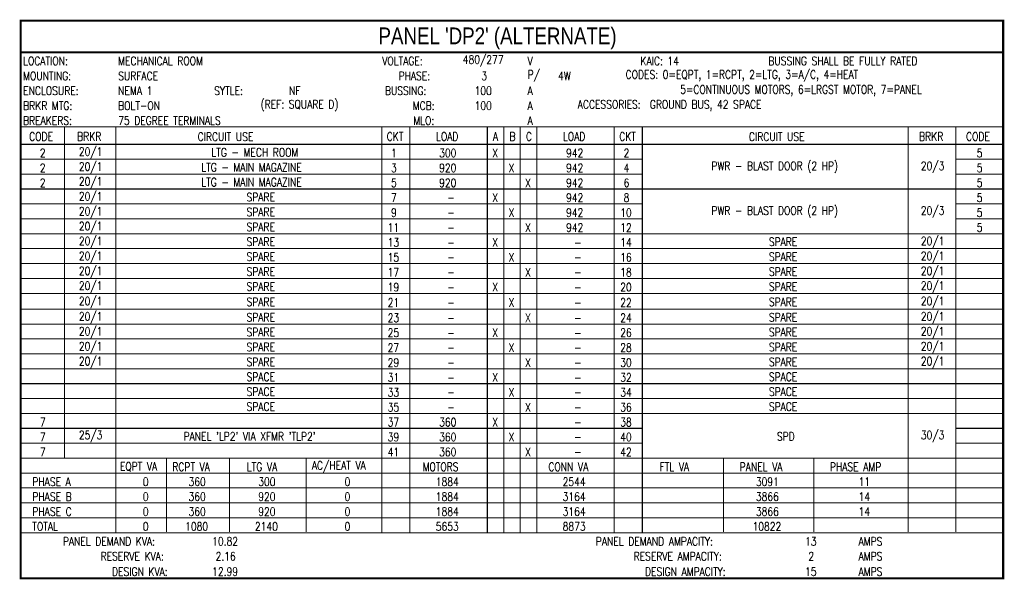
# Model space of a CAD drawing. Header units: inches. Extents: x 3.9 to 36.2, y 0.9 to 26.6.
# Tile 1 of 4: x 3.9 to 18.6, y 0.9 to 9.3. Entities that reach past the tile are written whole.
import ezdxf

# ---------------------------------------------------------------- set-up
doc = ezdxf.new("R2010")
doc.units = ezdxf.units.IN
doc.header["$MEASUREMENT"] = 0
doc.layers.add('E-ANNO-NOTE', color=2, linetype='Continuous')
doc.layers.add('G-ANNO-TTLB', color=7, linetype='Continuous')
doc.styles.add('Annotative', font='romans.shx', dxfattribs={"width": 0.8, "height": 0.125})
doc.styles.add('TITLES', font='swiss.ttf', dxfattribs={"width": 0.8})

# ---------------------------------------------------------------- blocks, each defined once
blk = doc.blocks.new('A$C31b7dc7f')
at = {"layer": 'E-ANNO-NOTE', "lineweight": -3, "const_width": 0.0312}
blk.add_lwpolyline([(14.66, 0), (0, 0), (0, 8.324), (14.66, 8.324)], close=True, dxfattribs=at)
at = {"layer": 'E-ANNO-NOTE', "lineweight": -3}
for points, const_width in [([(0, 7.853), (14.66, 7.853)], 0.0312), ([(0, 6.74), (14.66, 6.74)], 0.0156), ([(0.651, 1.802), (0.651, 6.74)], 0.0156), ([(1.418, 0.68), (1.418, 6.74)], 0.0156), ([(5.386, 0.68), (5.386, 6.74)], 0.0156), ([(5.805, 0.68), (5.805, 6.74)], 0.0156), ([(6.962, 0.68), (6.962, 6.74)], 0.0156), ([(7.208, 0.68), (7.208, 6.74)], 0.0156), ([(7.453, 0.68), (7.453, 6.74)], 0.0156), ([(7.701, 0.68), (7.701, 6.74)], 0.0156), ([(8.856, 0.68), (8.856, 6.74)], 0.0156), ([(9.275, 0.68), (9.275, 6.74)], 0.0156), ([(13.243, 0.689), (13.243, 6.74)], 0.0156), ([(13.952, 0.689), (13.952, 6.74)], 0.0156), ([(0, 6.478), (14.66, 6.478)], 0.0156), ([(-0.009, 6.256), (9.266, 6.256)], 0.0156), ([(13.961, 6.256), (14.642, 6.256)], 0.0156), ([(-0.009, 6.033), (9.266, 6.033)], 0.0156), ([(13.961, 6.033), (14.642, 6.033)], 0.0156), ([(-0.009, 5.811), (14.652, 5.811)], 0.0156), ([(-0.009, 5.588), (9.266, 5.588)], 0.0156), ([(13.961, 5.588), (14.642, 5.588)], 0.0156), ([(-0.009, 5.366), (9.266, 5.366)], 0.0156), ([(13.961, 5.366), (14.642, 5.366)], 0.0156), ([(-0.009, 5.143), (14.652, 5.143)], 0.0156), ([(-0.009, 4.921), (13.952, 4.921)], 0.0156), ([(13.961, 4.921), (14.642, 4.921)], 0.0156), ([(-0.009, 4.698), (13.952, 4.698)], 0.0156), ([(13.961, 4.698), (14.642, 4.698)], 0.0156), ([(0, 4.476), (14.66, 4.476)], 0.0156), ([(-0.009, 4.253), (13.952, 4.253)], 0.0156), ([(13.961, 4.253), (14.642, 4.253)], 0.0156), ([(-0.009, 4.018), (13.952, 4.018)], 0.0156), ([(13.961, 4.018), (14.642, 4.018)], 0.0156), ([(0, 3.795), (14.66, 3.795)], 0.0156), ([(-0.009, 3.573), (13.952, 3.573)], 0.0156), ([(13.961, 3.573), (14.642, 3.573)], 0.0156), ([(-0.009, 3.35), (13.952, 3.35)], 0.0156), ([(13.961, 3.35), (14.642, 3.35)], 0.0156), ([(-0.009, 3.128), (14.652, 3.128)], 0.0156), ([(-0.009, 2.905), (14.652, 2.905)], 0.0156), ([(-0.009, 2.683), (14.652, 2.683)], 0.0156), ([(-0.009, 2.46), (14.652, 2.46)], 0.0156), ([(-0.009, 2.238), (9.266, 2.238)], 0.0156), ([(13.961, 2.238), (14.642, 2.238)], 0.0156), ([(-0.009, 2.015), (9.266, 2.015)], 0.0156), ([(13.961, 2.015), (14.642, 2.015)], 0.0156), ([(0, 1.793), (14.66, 1.793)], 0.0156), ([(2.175, 0.689), (2.175, 1.784)], 0.0156), ([(3.115, 0.689), (3.115, 1.784)], 0.0156), ([(4.257, 0.689), (4.257, 1.784)], 0.0156), ([(10.488, 0.689), (10.488, 1.784)], 0.0156), ([(11.833, 0.689), (11.833, 1.784)], 0.0156), ([(0, 1.57), (14.66, 1.57)], 0.0156), ([(0, 1.348), (14.66, 1.348)], 0.0156), ([(0, 1.125), (14.66, 1.125)], 0.0156), ([(0, 0.903), (14.66, 0.903)], 0.0156), ([(0, 0.68), (14.66, 0.68)], 0.0156)]:
    blk.add_lwpolyline(points, dxfattribs=dict(at, const_width=const_width))
at = {"layer": 'E-ANNO-NOTE', "lineweight": -3, "attachment_point": 4}
for s, insert, char_height, style in [("PANEL 'DP2' (ALTERNATE)", (5.338, 8.06), 0.25, 'TITLES'), ('LOCATION:', (0.035, 7.723), 0.125, 'Annotative'), ('MECHANICAL ROOM', (1.453, 7.723), 0.125, 'Annotative'), ('VOLTAGE:', (5.394, 7.723), 0.125, 'Annotative'), ('480/277', (6.596, 7.723), 0.125, 'Annotative'), ('V', (7.564, 7.723), 0.125, 'Annotative'), ('KAIC: 14', (9.247, 7.723), 0.125, 'Annotative'), ('BUSSING SHALL BE FULLY RATED', (11.156, 7.723), 0.125, 'Annotative'), ('MOUNTING:', (0.035, 7.5), 0.125, 'Annotative'), ('SURFACE', (1.453, 7.5), 0.125, 'Annotative'), ('PHASE:', (5.637, 7.5), 0.125, 'Annotative'), ('3', (6.873, 7.5), 0.125, 'Annotative'), ('P/', (7.564, 7.5), 0.125, 'Annotative'), ('4W', (8.018, 7.5), 0.125, 'Annotative'), ('CODES: 0=EQPT, 1=RCPT, 2=LTG, 3=A/C, 4=HEAT', (9.026, 7.5), 0.125, 'Annotative'), ('ENCLOSURE:', (0.035, 7.278), 0.125, 'Annotative'), ('NEMA 1', (1.453, 7.278), 0.125, 'Annotative'), ('SYTLE:', (2.886, 7.278), 0.125, 'Annotative'), ('NF', (4.004, 7.278), 0.125, 'Annotative'), ('BUSSING:', (5.435, 7.278), 0.125, 'Annotative'), ('100', (6.772, 7.278), 0.125, 'Annotative'), ('A', (7.564, 7.278), 0.125, 'Annotative'), ('5=CONTINUOUS MOTORS, 6=LRGST MOTOR, 7=PANEL', (9.84, 7.278), 0.125, 'Annotative'), ('BRKR MTG:', (0.035, 7.055), 0.125, 'Annotative'), ('BOLT-ON', (1.453, 7.055), 0.125, 'Annotative'), ('(REF: SQUARE D)', (3.579, 7.055), 0.125, 'Annotative'), ('MCB:', (5.848, 7.055), 0.125, 'Annotative'), ('100', (6.772, 7.055), 0.125, 'Annotative'), ('A', (7.564, 7.055), 0.125, 'Annotative'), ('ACCESSORIES:  GROUND BUS, 42 SPACE', (8.311, 7.055), 0.125, 'Annotative'), ('BREAKERS:', (0.035, 6.833), 0.125, 'Annotative'), ('75 DEGREE TERMINALS', (1.453, 6.833), 0.125, 'Annotative'), ('MLO:', (5.857, 6.833), 0.125, 'Annotative'), ('A', (7.564, 6.833), 0.125, 'Annotative'), ('CODE', (0.125, 6.595), 0.125, 'Annotative'), ('BRKR', (0.841, 6.595), 0.125, 'Annotative'), ('CIRCUIT USE', (2.639, 6.591), 0.125, 'Annotative'), ('CKT', (5.461, 6.595), 0.125, 'Annotative'), ('LOAD', (6.196, 6.595), 0.125, 'Annotative'), ('A', (7.047, 6.595), 0.125, 'Annotative'), ('B', (7.293, 6.595), 0.125, 'Annotative'), ('C', (7.538, 6.595), 0.125, 'Annotative'), ('LOAD', (8.09, 6.595), 0.125, 'Annotative'), ('CKT', (8.931, 6.595), 0.125, 'Annotative'), ('CIRCUIT USE', (10.865, 6.591), 0.125, 'Annotative'), ('BRKR', (13.405, 6.595), 0.125, 'Annotative'), ('CODE', (14.106, 6.595), 0.125, 'Annotative'), ('2', (0.284, 6.348), 0.125, 'Annotative'), ('20/1', (0.867, 6.348), 0.125, 'Annotative'), ('LTG - MECH ROOM', (2.844, 6.358), 0.125, 'Annotative'), ('1', (5.525, 6.348), 0.125, 'Annotative'), ('300', (6.243, 6.348), 0.125, 'Annotative'), ('X', (7.035, 6.348), 0.125, 'Annotative'), ('942', (8.137, 6.348), 0.125, 'Annotative'), ('2', (8.995, 6.348), 0.125, 'Annotative'), ('5', (14.265, 6.348), 0.125, 'Annotative'), ('2', (0.284, 6.126), 0.125, 'Annotative'), ('20/1', (0.867, 6.126), 0.125, 'Annotative'), ('LTG - MAIN MAGAZINE', (2.694, 6.135), 0.125, 'Annotative'), ('3', (5.525, 6.126), 0.125, 'Annotative'), ('920', (6.243, 6.126), 0.125, 'Annotative'), ('X', (7.281, 6.126), 0.125, 'Annotative'), ('942', (8.137, 6.126), 0.125, 'Annotative'), ('4', (8.995, 6.126), 0.125, 'Annotative'), ('PWR - BLAST DOOR (2 HP)', (10.306, 6.135), 0.125, 'Annotative'), ('20/3', (13.431, 6.135), 0.125, 'Annotative'), ('5', (14.265, 6.126), 0.125, 'Annotative'), ('2', (0.284, 5.903), 0.125, 'Annotative'), ('20/1', (0.867, 5.903), 0.125, 'Annotative'), ('LTG - MAIN MAGAZINE', (2.694, 5.913), 0.125, 'Annotative'), ('5', (5.525, 5.903), 0.125, 'Annotative'), ('920', (6.243, 5.903), 0.125, 'Annotative'), ('X', (7.526, 5.903), 0.125, 'Annotative'), ('942', (8.137, 5.903), 0.125, 'Annotative'), ('6', (8.995, 5.903), 0.125, 'Annotative'), ('5', (14.265, 5.903), 0.125, 'Annotative'), ('20/1', (0.867, 5.681), 0.125, 'Annotative'), ('SPARE', (3.369, 5.69), 0.125, 'Annotative'), ('7', (5.525, 5.681), 0.125, 'Annotative'), ('X', (7.035, 5.681), 0.125, 'Annotative'), ('942', (8.137, 5.681), 0.125, 'Annotative'), ('8', (8.995, 5.681), 0.125, 'Annotative'), ('5', (14.265, 5.681), 0.125, 'Annotative'), ('-', (6.364, 5.681), 0.125, 'Annotative'), ('20/1', (0.867, 5.458), 0.125, 'Annotative'), ('SPARE', (3.369, 5.468), 0.125, 'Annotative'), ('9', (5.525, 5.458), 0.125, 'Annotative'), ('-', (6.364, 5.458), 0.125, 'Annotative'), ('X', (7.281, 5.458), 0.125, 'Annotative'), ('942', (8.137, 5.458), 0.125, 'Annotative'), ('10', (8.945, 5.458), 0.125, 'Annotative'), ('PWR - BLAST DOOR (2 HP)', (10.306, 5.468), 0.125, 'Annotative'), ('20/3', (13.431, 5.468), 0.125, 'Annotative'), ('5', (14.265, 5.458), 0.125, 'Annotative'), ('20/1', (0.867, 5.236), 0.125, 'Annotative'), ('SPARE', (3.369, 5.245), 0.125, 'Annotative'), ('11', (5.475, 5.236), 0.125, 'Annotative'), ('X', (7.526, 5.236), 0.125, 'Annotative'), ('942', (8.137, 5.236), 0.125, 'Annotative'), ('12', (8.945, 5.236), 0.125, 'Annotative'), ('5', (14.265, 5.236), 0.125, 'Annotative'), ('-', (6.364, 5.236), 0.125, 'Annotative'), ('20/1', (0.867, 5.013), 0.125, 'Annotative'), ('SPARE', (3.369, 5.023), 0.125, 'Annotative'), ('13', (5.475, 5.013), 0.125, 'Annotative'), ('-', (6.364, 5.013), 0.125, 'Annotative'), ('X', (7.035, 5.013), 0.125, 'Annotative'), ('-', (8.258, 5.013), 0.125, 'Annotative'), ('14', (8.945, 5.013), 0.125, 'Annotative'), ('SPARE', (11.163, 5.023), 0.125, 'Annotative'), ('20/1', (13.431, 5.013), 0.125, 'Annotative'), ('20/1', (0.867, 4.791), 0.125, 'Annotative'), ('SPARE', (3.369, 4.8), 0.125, 'Annotative'), ('15', (5.475, 4.791), 0.125, 'Annotative'), ('X', (7.281, 4.791), 0.125, 'Annotative'), ('16', (8.945, 4.791), 0.125, 'Annotative'), ('SPARE', (11.163, 4.8), 0.125, 'Annotative'), ('20/1', (13.431, 4.791), 0.125, 'Annotative'), ('-', (6.364, 4.791), 0.125, 'Annotative'), ('-', (8.258, 4.791), 0.125, 'Annotative'), ('20/1', (0.867, 4.568), 0.125, 'Annotative'), ('SPARE', (3.369, 4.578), 0.125, 'Annotative'), ('17', (5.475, 4.568), 0.125, 'Annotative'), ('-', (6.364, 4.568), 0.125, 'Annotative'), ('X', (7.526, 4.568), 0.125, 'Annotative'), ('-', (8.258, 4.568), 0.125, 'Annotative'), ('18', (8.945, 4.568), 0.125, 'Annotative'), ('SPARE', (11.163, 4.578), 0.125, 'Annotative'), ('20/1', (13.431, 4.568), 0.125, 'Annotative'), ('20/1', (0.867, 4.346), 0.125, 'Annotative'), ('SPARE', (3.369, 4.355), 0.125, 'Annotative'), ('19', (5.475, 4.346), 0.125, 'Annotative'), ('X', (7.035, 4.346), 0.125, 'Annotative'), ('20', (8.945, 4.346), 0.125, 'Annotative'), ('SPARE', (11.163, 4.355), 0.125, 'Annotative'), ('20/1', (13.431, 4.346), 0.125, 'Annotative'), ('-', (6.364, 4.346), 0.125, 'Annotative'), ('-', (8.258, 4.346), 0.125, 'Annotative'), ('20/1', (0.867, 4.117), 0.125, 'Annotative'), ('SPARE', (3.369, 4.126), 0.125, 'Annotative'), ('21', (5.475, 4.117), 0.125, 'Annotative'), ('-', (6.364, 4.117), 0.125, 'Annotative'), ('X', (7.281, 4.117), 0.125, 'Annotative'), ('-', (8.258, 4.117), 0.125, 'Annotative'), ('22', (8.945, 4.117), 0.125, 'Annotative'), ('SPARE', (11.163, 4.126), 0.125, 'Annotative'), ('20/1', (13.431, 4.117), 0.125, 'Annotative'), ('20/1', (0.867, 3.888), 0.125, 'Annotative'), ('SPARE', (3.369, 3.897), 0.125, 'Annotative'), ('23', (5.475, 3.888), 0.125, 'Annotative'), ('24', (8.945, 3.888), 0.125, 'Annotative'), ('SPARE', (11.163, 3.897), 0.125, 'Annotative'), ('20/1', (13.431, 3.888), 0.125, 'Annotative'), ('-', (6.364, 3.888), 0.125, 'Annotative'), ('X', (7.526, 3.888), 0.125, 'Annotative'), ('-', (8.258, 3.888), 0.125, 'Annotative'), ('20/1', (0.867, 3.665), 0.125, 'Annotative'), ('SPARE', (3.369, 3.675), 0.125, 'Annotative'), ('25', (5.475, 3.665), 0.125, 'Annotative'), ('X', (7.035, 3.665), 0.125, 'Annotative'), ('26', (8.945, 3.665), 0.125, 'Annotative'), ('SPARE', (11.163, 3.675), 0.125, 'Annotative'), ('20/1', (13.431, 3.665), 0.125, 'Annotative'), ('20/1', (0.867, 3.443), 0.125, 'Annotative'), ('SPARE', (3.369, 3.452), 0.125, 'Annotative'), ('-', (6.364, 3.665), 0.125, 'Annotative'), ('-', (8.258, 3.665), 0.125, 'Annotative'), ('SPARE', (11.163, 3.452), 0.125, 'Annotative'), ('20/1', (13.431, 3.443), 0.125, 'Annotative'), ('27', (5.475, 3.443), 0.125, 'Annotative'), ('-', (6.364, 3.443), 0.125, 'Annotative'), ('X', (7.281, 3.443), 0.125, 'Annotative'), ('-', (8.258, 3.443), 0.125, 'Annotative'), ('28', (8.945, 3.443), 0.125, 'Annotative'), ('20/1', (0.867, 3.22), 0.125, 'Annotative'), ('SPARE', (3.369, 3.23), 0.125, 'Annotative'), ('29', (5.475, 3.22), 0.125, 'Annotative'), ('X', (7.526, 3.22), 0.125, 'Annotative'), ('30', (8.945, 3.22), 0.125, 'Annotative'), ('SPARE', (11.163, 3.23), 0.125, 'Annotative'), ('20/1', (13.431, 3.22), 0.125, 'Annotative'), ('SPACE', (3.369, 3.007), 0.125, 'Annotative'), ('-', (6.364, 3.22), 0.125, 'Annotative'), ('-', (8.258, 3.22), 0.125, 'Annotative'), ('SPACE', (11.163, 3.007), 0.125, 'Annotative'), ('31', (5.475, 2.998), 0.125, 'Annotative'), ('-', (6.364, 2.998), 0.125, 'Annotative'), ('X', (7.035, 2.998), 0.125, 'Annotative'), ('-', (8.258, 2.998), 0.125, 'Annotative'), ('32', (8.945, 2.998), 0.125, 'Annotative'), ('SPACE', (3.369, 2.785), 0.125, 'Annotative'), ('33', (5.475, 2.775), 0.125, 'Annotative'), ('X', (7.281, 2.775), 0.125, 'Annotative'), ('34', (8.945, 2.775), 0.125, 'Annotative'), ('SPACE', (11.163, 2.785), 0.125, 'Annotative'), ('-', (6.364, 2.775), 0.125, 'Annotative'), ('-', (8.258, 2.775), 0.125, 'Annotative'), ('SPACE', (3.369, 2.562), 0.125, 'Annotative'), ('35', (5.475, 2.553), 0.125, 'Annotative'), ('-', (6.364, 2.553), 0.125, 'Annotative'), ('X', (7.526, 2.553), 0.125, 'Annotative'), ('-', (8.258, 2.553), 0.125, 'Annotative'), ('36', (8.945, 2.553), 0.125, 'Annotative'), ('SPACE', (11.163, 2.562), 0.125, 'Annotative'), ('7', (0.284, 2.33), 0.125, 'Annotative'), ('37', (5.475, 2.33), 0.125, 'Annotative'), ('360', (6.243, 2.33), 0.125, 'Annotative'), ('X', (7.035, 2.33), 0.125, 'Annotative'), ('38', (8.945, 2.33), 0.125, 'Annotative'), ('25/3', (0.867, 2.117), 0.125, 'Annotative'), ('-', (8.258, 2.33), 0.125, 'Annotative'), ('30/3', (13.431, 2.117), 0.125, 'Annotative'), ('7', (0.284, 2.108), 0.125, 'Annotative'), ("PANEL 'LP2' VIA XFMR 'TLP2'", (2.429, 2.117), 0.125, 'Annotative'), ('39', (5.475, 2.108), 0.125, 'Annotative'), ('360', (6.243, 2.108), 0.125, 'Annotative'), ('X', (7.281, 2.108), 0.125, 'Annotative'), ('-', (8.258, 2.108), 0.125, 'Annotative'), ('40', (8.945, 2.108), 0.125, 'Annotative'), ('SPD', (11.283, 2.117), 0.125, 'Annotative'), ('7', (0.284, 1.885), 0.125, 'Annotative'), ('41', (5.475, 1.885), 0.125, 'Annotative'), ('360', (6.243, 1.885), 0.125, 'Annotative'), ('X', (7.526, 1.885), 0.125, 'Annotative'), ('42', (8.945, 1.885), 0.125, 'Annotative'), ('-', (8.258, 1.885), 0.125, 'Annotative'), ('EQPT VA', (1.479, 1.663), 0.125, 'Annotative'), ('RCPT VA', (2.261, 1.663), 0.125, 'Annotative'), ('LTG VA', (3.373, 1.663), 0.125, 'Annotative'), ('AC/HEAT VA', (4.343, 1.663), 0.125, 'Annotative'), ('MOTORS', (5.996, 1.663), 0.125, 'Annotative'), ('CONN VA', (7.873, 1.663), 0.125, 'Annotative'), ('FTL VA', (9.533, 1.663), 0.125, 'Annotative'), ('PANEL VA', (10.728, 1.663), 0.125, 'Annotative'), ('PHASE AMP', (12.074, 1.663), 0.125, 'Annotative'), ('  PHASE A', (0.035, 1.44), 0.125, 'Annotative'), ('0', (1.821, 1.44), 0.125, 'Annotative'), ('360', (2.503, 1.44), 0.125, 'Annotative'), ('300', (3.544, 1.44), 0.125, 'Annotative'), ('0', (4.831, 1.44), 0.125, 'Annotative'), ('1884', (6.193, 1.44), 0.125, 'Annotative'), ('2544', (8.086, 1.44), 0.125, 'Annotative'), ('3091', (10.969, 1.44), 0.125, 'Annotative'), ('11', (12.502, 1.44), 0.125, 'Annotative'), ('  PHASE B', (0.035, 1.218), 0.125, 'Annotative'), ('0', (1.821, 1.218), 0.125, 'Annotative'), ('360', (2.503, 1.218), 0.125, 'Annotative'), ('920', (3.544, 1.218), 0.125, 'Annotative'), ('0', (4.831, 1.218), 0.125, 'Annotative'), ('1884', (6.193, 1.218), 0.125, 'Annotative'), ('3164', (8.086, 1.218), 0.125, 'Annotative'), ('3866', (10.969, 1.218), 0.125, 'Annotative'), ('14', (12.502, 1.218), 0.125, 'Annotative'), ('  PHASE C', (0.035, 0.995), 0.125, 'Annotative'), ('0', (1.821, 0.995), 0.125, 'Annotative'), ('360', (2.503, 0.995), 0.125, 'Annotative'), ('920', (3.544, 0.995), 0.125, 'Annotative'), ('0', (4.831, 0.995), 0.125, 'Annotative'), ('1884', (6.193, 0.995), 0.125, 'Annotative'), ('3164', (8.086, 0.995), 0.125, 'Annotative'), ('3866', (10.969, 0.995), 0.125, 'Annotative'), ('14', (12.502, 0.995), 0.125, 'Annotative'), ('  TOTAL', (0.035, 0.773), 0.125, 'Annotative'), ('0', (1.821, 0.773), 0.125, 'Annotative'), ('1080', (2.453, 0.773), 0.125, 'Annotative'), ('2140', (3.494, 0.773), 0.125, 'Annotative'), ('0', (4.831, 0.773), 0.125, 'Annotative'), ('5653', (6.193, 0.773), 0.125, 'Annotative'), ('8873', (8.086, 0.773), 0.125, 'Annotative'), ('10822', (10.919, 0.773), 0.125, 'Annotative'), ('PANEL DEMAND KVA:', (0.628, 0.55), 0.125, 'Annotative'), ('10.82', (2.856, 0.55), 0.125, 'Annotative'), ('PANEL DEMAND AMPACITY:', (8.581, 0.55), 0.125, 'Annotative'), ('13', (11.703, 0.55), 0.125, 'Annotative'), ('AMPS', (12.501, 0.55), 0.125, 'Annotative'), ('RESERVE KVA:', (1.191, 0.328), 0.125, 'Annotative'), ('2.16', (2.907, 0.328), 0.125, 'Annotative'), ('RESERVE AMPACITY:', (9.145, 0.328), 0.125, 'Annotative'), ('2', (11.753, 0.328), 0.125, 'Annotative'), ('AMPS', (12.501, 0.328), 0.125, 'Annotative'), ('DESIGN KVA:', (1.361, 0.099), 0.125, 'Annotative'), ('12.99', (2.856, 0.099), 0.125, 'Annotative'), ('DESIGN AMPACITY:', (9.315, 0.099), 0.125, 'Annotative'), ('15', (11.703, 0.099), 0.125, 'Annotative'), ('AMPS', (12.501, 0.099), 0.125, 'Annotative')]:
    blk.add_mtext(s, dxfattribs=dict(at, insert=insert, char_height=char_height, style=style))

msp = doc.modelspace()

# ---------------------------------------------------------------- block references
at = {"layer": 'G-ANNO-TTLB'}
msp.add_blockref('A$C31b7dc7f', (3.936, 0.938), dxfattribs=at)

doc.saveas('drawing.dxf')
